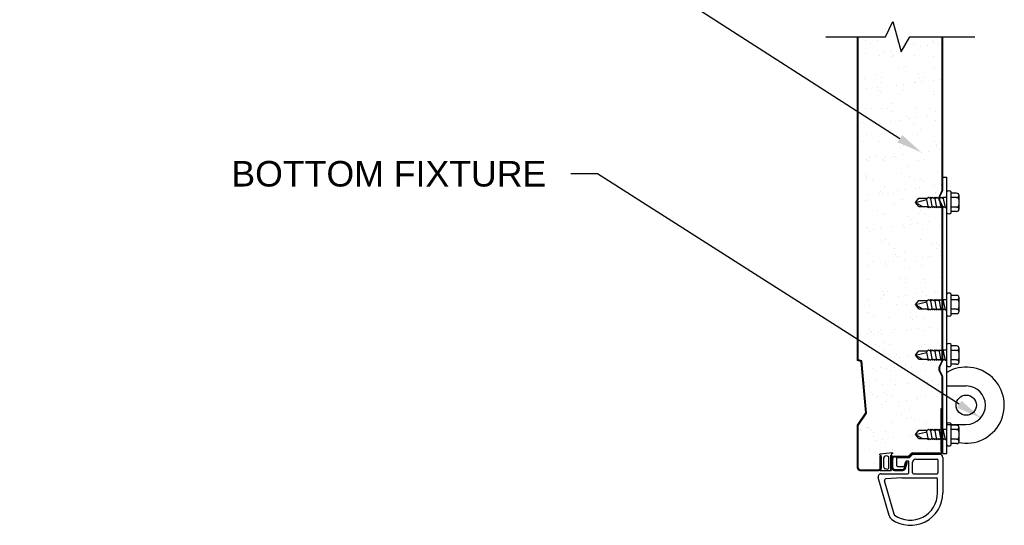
# Model space of a CAD drawing. Header units: inches. Extents: x 168.8 to 189.1, y 234.4 to 247.7.
# Tile 1 of 6: x 171.6 to 175.3, y 239.6 to 241.4. Entities that reach past the tile are written whole.
import ezdxf
from ezdxf import colors
from ezdxf.entities.mleader import LeaderData, LeaderLine
from ezdxf.math import Vec2, Vec3

# ---------------------------------------------------------------- set-up
doc = ezdxf.new("R2010")
doc.units = ezdxf.units.IN
doc.header["$LTSCALE"] = 0.25
doc.header["$MEASUREMENT"] = 0
doc.layers.add('594', color=7, linetype='Continuous')
doc.layers.add('ANNOTATIONS', color=1, linetype='Continuous')
doc.styles.add('ARIAL', font='arial.ttf', dxfattribs={"height": 0.09375})

msp = doc.modelspace()

# ---------------------------------------------------------------- linework, layer by layer
at = {"layer": '594'}
for p, q in [((174.81678, 241.38366), (174.84394, 241.44006)), ((174.84394, 241.44006), (174.8745, 241.32802)), ((174.59734, 241.38366), (174.81678, 241.38366)), ((174.71466, 240.19438), (174.71466, 241.38366)), ((174.71716, 240.19621), (174.71716, 241.38366)), ((174.8745, 241.32802), (174.9063, 241.38366)), ((174.9063, 241.38366), (175.14448, 241.38366)), ((175.02513, 240.82199), (175.02513, 241.38366)), ((175.02716, 240.82199), (175.02716, 241.38366)), ((174.74198, 241.37173), (174.74198, 241.37173)), ((174.76306, 241.3583), (174.76306, 241.3583)), ((174.7889, 241.36902), (174.7889, 241.36902)), ((174.86109, 241.36321), (174.86109, 241.36321)), ((174.89768, 241.37201), (174.89768, 241.37201)), ((174.91877, 241.35858), (174.91877, 241.35858)), ((174.94582, 241.34719), (174.94582, 241.34719)), ((174.97184, 241.35062), (174.97184, 241.35062)), ((174.98898, 241.3673), (174.98898, 241.3673)), ((174.99197, 241.36488), (174.99197, 241.36488)), ((174.99819, 241.35885), (174.99819, 241.35885)), ((175.01249, 241.35597), (175.01249, 241.35597)), ((174.74332, 241.32054), (174.74332, 241.32054)), ((174.79663, 241.31375), (174.79663, 241.31375)), ((174.81123, 241.32948), (174.81123, 241.32948)), ((174.83726, 241.3329), (174.83726, 241.3329)), ((174.83867, 241.32342), (174.83867, 241.32342)), ((174.83897, 241.30994), (174.83897, 241.30994)), ((174.84789, 241.31497), (174.84789, 241.31497)), ((174.8779, 241.33825), (174.8779, 241.33825)), ((174.92454, 241.31313), (174.92454, 241.31313)), ((174.99467, 241.31022), (174.99467, 241.31022)), ((174.89139, 241.27511), (174.89139, 241.27511)), ((174.99512, 241.26854), (174.99512, 241.26854)), ((174.78236, 241.24652), (174.78236, 241.24652)), ((174.80344, 241.23309), (174.80344, 241.23309)), ((174.86424, 241.26687), (174.86424, 241.26687)), ((174.93806, 241.24681), (174.93806, 241.24681)), ((174.95915, 241.23337), (174.95915, 241.23337)), ((174.74108, 241.23123), (174.74108, 241.23123)), ((174.78942, 241.19715), (174.78942, 241.19715)), ((174.79978, 241.21741), (174.79978, 241.21741)), ((174.85733, 241.20609), (174.85733, 241.20609)), ((174.88336, 241.20951), (174.88336, 241.20951)), ((174.924, 241.21487), (174.924, 241.21487)), ((174.92769, 241.21679), (174.92769, 241.21679)), ((174.94115, 241.22951), (174.94115, 241.22951)), ((174.95037, 241.22106), (174.95037, 241.22106)), ((174.99192, 241.22381), (174.99192, 241.22381)), ((175.01794, 241.22723), (175.01794, 241.22723)), ((174.74877, 241.1918), (174.74877, 241.1918)), ((174.79085, 241.18563), (174.79085, 241.18563)), ((174.80006, 241.17718), (174.80006, 241.17718)), ((174.86739, 241.17053), (174.86739, 241.17053)), ((174.87935, 241.18473), (174.87935, 241.18473)), ((174.99387, 241.1812), (174.99387, 241.1812)), ((174.99827, 241.1722), (174.99827, 241.1722)), ((174.84356, 241.13732), (174.84356, 241.13732)), ((174.74439, 241.12106), (174.74439, 241.12106)), ((174.7642, 241.12132), (174.7642, 241.12132)), ((174.80293, 241.12106), (174.80293, 241.12106)), ((174.82274, 241.12132), (174.82274, 241.12132)), ((174.84382, 241.10789), (174.84382, 241.10789)), ((174.89333, 241.09172), (174.89333, 241.09172)), ((174.93084, 241.12045), (174.93084, 241.12045)), ((174.9701, 241.09148), (174.9701, 241.09148)), ((174.97845, 241.1216), (174.97845, 241.1216)), ((174.99953, 241.10817), (174.99953, 241.10817)), ((174.73633, 241.06841), (174.73633, 241.06841)), ((174.77697, 241.07376), (174.77697, 241.07376)), ((174.79487, 241.06841), (174.79487, 241.06841)), ((174.83552, 241.07376), (174.83552, 241.07376)), ((174.87054, 241.07419), (174.87054, 241.07419)), ((174.90254, 241.08327), (174.90254, 241.08327)), ((174.90343, 241.0827), (174.90343, 241.0827)), ((174.91973, 241.05953), (174.91973, 241.05953)), ((174.92946, 241.08613), (174.92946, 241.08613)), ((175.00142, 241.07585), (175.00142, 241.07585)), ((174.74754, 241.02472), (174.74754, 241.02472)), ((174.80608, 241.02472), (174.80608, 241.02472)), ((174.93399, 241.02411), (174.93399, 241.02411)), ((174.94604, 241.04341), (174.94604, 241.04341)), ((174.7372, 240.99953), (174.7372, 240.99953)), ((174.79574, 240.99953), (174.79574, 240.99953)), ((174.86312, 240.99611), (174.86312, 240.99611)), ((174.8842, 240.98268), (174.8842, 240.98268)), ((174.99581, 240.99781), (174.99581, 240.99781)), ((175.00457, 240.97951), (175.00457, 240.97951)), ((175.00503, 240.98937), (175.00503, 240.98937)), ((175.01883, 240.9964), (175.01883, 240.9964)), ((174.78242, 240.94502), (174.78242, 240.94502)), ((174.84097, 240.94502), (174.84097, 240.94502)), ((174.8455, 240.95393), (174.8455, 240.95393)), ((174.85472, 240.94548), (174.85472, 240.94548)), ((174.87369, 240.97784), (174.87369, 240.97784)), ((174.88162, 240.95037), (174.88162, 240.95037)), ((174.94953, 240.95931), (174.94953, 240.95931)), ((174.97556, 240.96274), (174.97556, 240.96274)), ((175.0162, 240.96809), (175.0162, 240.96809)), ((174.74586, 240.93404), (174.74586, 240.93404)), ((174.75069, 240.92838), (174.75069, 240.92838)), ((174.7564, 240.94159), (174.7564, 240.94159)), ((174.8044, 240.93404), (174.8044, 240.93404)), ((174.80923, 240.92838), (174.80923, 240.92838)), ((174.81494, 240.94159), (174.81494, 240.94159)), ((174.93714, 240.92777), (174.93714, 240.92777)), ((174.96011, 240.93432), (174.96011, 240.93432)), ((174.7418, 240.87664), (174.7418, 240.87664)), ((174.74779, 240.87063), (174.74779, 240.87063)), ((174.87684, 240.8815), (174.87684, 240.8815)), ((174.89822, 240.90562), (174.89822, 240.90562)), ((174.9035, 240.87091), (174.9035, 240.87091)), ((175.00772, 240.88317), (175.00772, 240.88317)), ((174.74791, 240.86174), (174.74791, 240.86174)), ((174.76888, 240.85719), (174.76888, 240.85719)), ((174.92459, 240.85748), (174.92459, 240.85748)), ((174.94798, 240.86002), (174.94798, 240.86002)), ((174.9572, 240.85158), (174.9572, 240.85158)), ((174.99563, 240.83592), (174.99563, 240.83592)), ((175.02165, 240.83935), (175.02165, 240.83935)), ((175.02716, 240.86804), (175.04278, 240.86804)), ((175.04278, 239.85241), (175.04278, 240.86804)), ((174.75248, 240.80391), (174.75248, 240.80391)), ((174.79313, 240.80926), (174.79313, 240.80926)), ((174.79768, 240.81614), (174.79768, 240.81614)), ((174.80689, 240.80769), (174.80689, 240.80769)), ((174.81238, 240.83204), (174.81238, 240.83204)), ((174.84478, 240.80884), (174.84478, 240.80884)), ((174.86104, 240.8182), (174.86104, 240.8182)), ((174.88707, 240.82163), (174.88707, 240.82163)), ((174.92772, 240.82698), (174.92772, 240.82698)), ((174.94028, 240.83143), (174.94028, 240.83143)), ((175.00049, 240.80912), (175.00049, 240.80912)), ((175.0007, 240.81172), (175.0007, 240.81172)), ((175.0246, 240.81951), (175.01403, 240.79576)), ((175.02646, 240.81868), (175.01588, 240.79493)), ((175.05833, 240.73651), (175.05833, 240.81378)), ((175.07825, 240.80874), (175.05833, 240.80874)), ((175.08763, 240.75093), (175.08763, 240.79936)), ((174.74495, 240.7803), (174.74495, 240.7803)), ((174.85039, 240.76783), (174.85039, 240.76783)), ((174.87999, 240.78516), (174.87999, 240.78516)), ((174.92747, 240.77514), (174.93997, 240.79038)), ((174.92747, 240.77514), (174.96852, 240.78525)), ((174.92747, 240.77514), (174.95341, 240.75991)), ((174.93997, 240.75991), (174.92747, 240.77514)), ((174.93997, 240.79038), (174.97137, 240.79038)), ((174.97451, 240.75616), (174.96747, 240.79038)), ((174.97137, 240.79038), (174.97451, 240.79413)), ((174.97451, 240.79413), (174.97919, 240.79038)), ((174.97919, 240.79038), (174.98232, 240.79413)), ((174.98232, 240.79413), (174.987, 240.79038)), ((174.99013, 240.75616), (174.98232, 240.79413)), ((174.987, 240.79038), (174.99013, 240.79413)), ((174.99013, 240.79413), (174.99481, 240.79038)), ((174.99481, 240.79038), (174.99795, 240.79413)), ((174.99795, 240.79413), (175.00262, 240.79038)), ((175.00576, 240.75616), (174.99795, 240.79413)), ((175.00262, 240.79038), (175.00576, 240.79413)), ((175.00576, 240.79413), (175.01044, 240.79038)), ((175.01044, 240.79038), (175.01357, 240.79413)), ((175.01357, 240.79413), (175.01825, 240.79038)), ((175.02138, 240.75616), (175.01357, 240.79413)), ((175.0246, 240.76031), (175.01403, 240.78406)), ((175.02646, 240.76114), (175.01588, 240.78489)), ((175.01825, 240.79038), (175.02138, 240.79413)), ((175.02138, 240.79413), (175.02606, 240.79038)), ((175.02606, 240.79038), (175.0292, 240.79413)), ((175.0292, 240.79413), (175.04278, 240.79413)), ((175.03701, 240.75616), (175.0292, 240.79413)), ((175.07825, 240.79272), (175.05833, 240.79272)), ((174.78818, 240.74542), (174.78818, 240.74542)), ((174.80926, 240.73199), (174.80926, 240.73199)), ((174.81553, 240.7357), (174.81553, 240.7357)), ((174.93997, 240.75991), (174.96983, 240.75991)), ((174.94343, 240.73509), (174.94343, 240.73509)), ((174.94388, 240.7457), (174.94388, 240.7457)), ((174.96497, 240.73227), (174.96497, 240.73227)), ((174.96983, 240.75991), (174.97451, 240.75616)), ((174.97451, 240.75616), (174.97764, 240.75991)), ((174.97764, 240.75991), (174.98232, 240.75616)), ((174.98232, 240.75616), (174.98545, 240.75991)), ((174.98545, 240.75991), (174.99013, 240.75616)), ((174.99013, 240.75616), (174.99327, 240.75991)), ((174.99327, 240.75991), (174.99795, 240.75616)), ((174.99795, 240.75616), (175.00108, 240.75991)), ((175.00108, 240.75991), (175.00576, 240.75616)), ((175.00576, 240.75616), (175.00889, 240.75991)), ((175.00889, 240.75991), (175.01357, 240.75616)), ((175.01357, 240.75616), (175.0167, 240.75991)), ((175.0167, 240.75991), (175.02138, 240.75616)), ((175.02138, 240.75616), (175.02452, 240.75991)), ((175.02452, 240.75991), (175.0292, 240.75616)), ((175.02513, 240.19699), (175.02513, 240.75783)), ((175.02716, 240.19699), (175.02716, 240.75783)), ((175.0292, 240.75616), (175.03233, 240.75991)), ((175.03233, 240.75991), (175.03701, 240.75616)), ((175.03701, 240.75616), (175.04278, 240.75616)), ((175.07825, 240.75757), (175.05833, 240.75757)), ((175.07825, 240.74155), (175.05833, 240.74155)), ((174.90016, 240.72223), (174.90016, 240.72223)), ((174.90714, 240.69482), (174.90714, 240.69482)), ((174.90938, 240.71378), (174.90938, 240.71378)), ((174.93317, 240.69824), (174.93317, 240.69824)), ((174.97382, 240.70359), (174.97382, 240.70359)), ((175.01402, 240.69049), (175.01402, 240.69049)), ((174.74809, 240.68396), (174.74809, 240.68396)), ((174.74985, 240.67835), (174.74985, 240.67835)), ((174.75907, 240.6699), (174.75907, 240.6699)), ((174.77255, 240.6771), (174.77255, 240.6771)), ((174.79858, 240.68052), (174.79858, 240.68052)), ((174.83923, 240.68587), (174.83923, 240.68587)), ((174.88314, 240.68882), (174.88314, 240.68882)), ((174.88517, 240.68363), (174.88517, 240.68363)), ((174.95288, 240.67392), (174.95288, 240.67392)), ((174.80257, 240.63004), (174.80257, 240.63004)), ((174.81868, 240.63936), (174.81868, 240.63936)), ((174.82856, 240.62022), (174.82856, 240.62022)), ((174.94658, 240.63875), (174.94658, 240.63875)), ((174.98426, 240.6205), (174.98426, 240.6205)), ((175.00264, 240.62832), (175.00264, 240.62832)), ((175.01186, 240.61988), (175.01186, 240.61988)), ((174.75124, 240.58761), (174.75124, 240.58761)), ((174.84964, 240.60678), (174.84964, 240.60678)), ((174.85234, 240.58444), (174.85234, 240.58444)), ((174.88629, 240.59248), (174.88629, 240.59248)), ((175.00535, 240.60707), (175.00535, 240.60707)), ((175.01717, 240.59415), (175.01717, 240.59415)), ((174.76984, 240.55814), (174.76984, 240.55814)), ((174.81865, 240.55371), (174.81865, 240.55371)), ((174.84468, 240.55713), (174.84468, 240.55713)), ((174.86155, 240.57599), (174.86155, 240.57599)), ((174.88533, 240.56249), (174.88533, 240.56249)), ((174.92555, 240.55843), (174.92555, 240.55843)), ((174.95324, 240.57143), (174.95324, 240.57143)), ((174.97927, 240.57485), (174.97927, 240.57485)), ((175.01992, 240.5802), (175.01992, 240.5802)), ((174.75074, 240.54477), (174.75074, 240.54477)), ((174.82183, 240.54302), (174.82183, 240.54302)), ((174.90505, 240.53613), (174.90505, 240.53613)), ((174.94973, 240.5424), (174.94973, 240.5424)), ((174.75439, 240.49127), (174.75439, 240.49127)), ((174.75474, 240.49225), (174.75474, 240.49225)), ((174.86894, 240.49501), (174.86894, 240.49501)), ((174.88944, 240.49614), (174.88944, 240.49614)), ((174.89002, 240.48158), (174.89002, 240.48158)), ((174.95482, 240.49053), (174.95482, 240.49053)), ((174.96403, 240.48209), (174.96403, 240.48209)), ((175.02032, 240.49781), (175.02032, 240.49781)), ((174.80451, 240.44665), (174.80451, 240.44665)), ((174.81373, 240.4382), (174.81373, 240.4382)), ((174.82498, 240.44668), (174.82498, 240.44668)), ((174.93143, 240.4391), (174.93143, 240.4391)), ((174.95288, 240.44606), (174.95288, 240.44606)), ((174.99934, 240.44804), (174.99934, 240.44804)), ((175.00753, 240.44223), (175.00753, 240.44223)), ((175.05833, 240.36105), (175.05833, 240.43831)), ((174.75619, 240.41603), (174.75619, 240.41603)), ((174.79684, 240.42138), (174.79684, 240.42138)), ((174.81022, 240.43294), (174.81022, 240.43294)), ((174.86475, 240.43032), (174.86475, 240.43032)), ((174.89078, 240.43375), (174.89078, 240.43375)), ((174.92747, 240.39968), (174.93997, 240.41491)), ((174.92747, 240.39968), (174.96852, 240.40978)), ((174.93997, 240.41491), (174.97137, 240.41491)), ((174.96593, 240.43322), (174.96593, 240.43322)), ((174.97451, 240.38069), (174.96747, 240.41491)), ((174.97137, 240.41491), (174.97451, 240.41866)), ((174.97451, 240.41866), (174.97919, 240.41491)), ((174.97919, 240.41491), (174.98232, 240.41866)), ((174.98232, 240.41866), (174.987, 240.41491)), ((174.99013, 240.38069), (174.98232, 240.41866)), ((174.987, 240.41491), (174.99013, 240.41866)), ((174.99013, 240.41866), (174.99481, 240.41491)), ((174.99481, 240.41491), (174.99795, 240.41866)), ((174.99795, 240.41866), (175.00262, 240.41491)), ((175.00576, 240.38069), (174.99795, 240.41866)), ((175.00262, 240.41491), (175.00576, 240.41866)), ((175.00576, 240.41866), (175.01044, 240.41491)), ((175.01044, 240.41491), (175.01357, 240.41866)), ((175.01357, 240.41866), (175.01825, 240.41491)), ((175.02138, 240.38069), (175.01357, 240.41866)), ((175.01825, 240.41491), (175.02138, 240.41866)), ((175.02138, 240.41866), (175.02606, 240.41491)), ((175.02606, 240.41491), (175.0292, 240.41866)), ((175.0292, 240.41866), (175.04278, 240.41866)), ((175.03701, 240.38069), (175.0292, 240.41866)), ((175.07825, 240.43327), (175.05833, 240.43327)), ((175.07825, 240.41725), (175.05833, 240.41725)), ((175.08763, 240.37546), (175.08763, 240.42389)), ((174.75361, 240.36952), (174.75361, 240.36952)), ((174.75754, 240.39493), (174.75754, 240.39493)), ((174.85723, 240.39834), (174.85723, 240.39834)), ((174.89259, 240.3998), (174.89259, 240.3998)), ((174.90932, 240.36981), (174.90932, 240.36981)), ((174.93997, 240.38444), (174.92747, 240.39968)), ((174.92747, 240.39968), (174.95341, 240.38444)), ((174.93997, 240.38444), (174.96983, 240.38444)), ((174.96983, 240.38444), (174.97451, 240.38069)), ((174.97451, 240.38069), (174.97764, 240.38444)), ((174.97764, 240.38444), (174.98232, 240.38069)), ((174.98232, 240.38069), (174.98545, 240.38444)), ((174.98545, 240.38444), (174.99013, 240.38069)), ((174.99013, 240.38069), (174.99327, 240.38444)), ((174.99327, 240.38444), (174.99795, 240.38069)), ((174.99795, 240.38069), (175.00108, 240.38444)), ((175.00108, 240.38444), (175.00576, 240.38069)), ((175.00576, 240.38069), (175.00889, 240.38444)), ((175.00889, 240.38444), (175.01357, 240.38069)), ((175.01357, 240.38069), (175.0167, 240.38444)), ((175.0167, 240.38444), (175.02138, 240.38069)), ((175.02138, 240.38069), (175.02452, 240.38444)), ((175.02452, 240.38444), (175.0292, 240.38069)), ((175.0292, 240.38069), (175.03233, 240.38444)), ((175.03233, 240.38444), (175.03701, 240.38069)), ((175.03701, 240.38069), (175.04278, 240.38069)), ((175.07825, 240.3821), (175.05833, 240.3821)), ((175.07825, 240.36608), (175.05833, 240.36608)), ((174.7747, 240.35609), (174.7747, 240.35609)), ((174.82813, 240.35034), (174.82813, 240.35034)), ((174.90699, 240.35274), (174.90699, 240.35274)), ((174.91621, 240.3443), (174.91621, 240.3443)), ((174.9304, 240.35637), (174.9304, 240.35637)), ((174.95603, 240.34972), (174.95603, 240.34972)), ((174.75141, 240.29264), (174.75141, 240.29264)), ((174.75669, 240.30886), (174.75669, 240.30886)), ((174.76069, 240.29859), (174.76069, 240.29859)), ((174.7659, 240.30041), (174.7659, 240.30041)), ((174.79205, 240.29799), (174.79205, 240.29799)), ((174.79972, 240.30773), (174.79972, 240.30773)), ((174.80229, 240.29264), (174.80229, 240.29264)), ((174.84294, 240.29799), (174.84294, 240.29799)), ((174.8506, 240.30773), (174.8506, 240.30773)), ((174.89574, 240.30346), (174.89574, 240.30346)), ((174.91085, 240.30693), (174.91085, 240.30693)), ((174.93688, 240.31036), (174.93688, 240.31036)), ((174.95971, 240.30444), (174.95971, 240.30444)), ((174.97753, 240.31571), (174.97753, 240.31571)), ((175.00631, 240.30802), (175.00631, 240.30802)), ((174.72538, 240.28921), (174.72538, 240.28921)), ((174.75852, 240.26055), (174.75852, 240.26055)), ((174.77626, 240.28921), (174.77626, 240.28921)), ((174.8094, 240.26055), (174.8094, 240.26055)), ((175.00947, 240.25883), (175.00947, 240.25883)), ((174.74311, 240.24432), (174.74311, 240.24432)), ((174.7642, 240.23088), (174.7642, 240.23088)), ((174.7804, 240.25399), (174.7804, 240.25399)), ((174.79399, 240.24432), (174.79399, 240.24432)), ((174.81508, 240.23088), (174.81508, 240.23088)), ((174.83128, 240.25399), (174.83128, 240.25399)), ((174.92747, 240.21374), (174.93997, 240.22897)), ((174.92747, 240.21374), (174.96852, 240.22384)), ((174.93997, 240.22897), (174.97137, 240.22897)), ((174.9497, 240.2446), (174.9497, 240.2446)), ((174.95918, 240.25338), (174.95918, 240.25338)), ((174.97451, 240.19475), (174.96747, 240.22897)), ((174.97137, 240.22897), (174.97451, 240.23272)), ((174.97451, 240.23272), (174.97919, 240.22897)), ((174.97919, 240.22897), (174.98232, 240.23272)), ((174.99013, 240.19475), (174.98232, 240.23272)), ((174.98232, 240.23272), (174.987, 240.22897)), ((174.987, 240.22897), (174.99013, 240.23272)), ((174.99013, 240.23272), (174.99481, 240.22897)), ((174.99481, 240.22897), (174.99795, 240.23272)), ((175.00576, 240.19475), (174.99795, 240.23272)), ((174.99795, 240.23272), (175.00262, 240.22897)), ((175.00262, 240.22897), (175.00576, 240.23272)), ((175.00576, 240.23272), (175.01044, 240.22897)), ((175.01044, 240.22897), (175.01357, 240.23272)), ((175.02138, 240.19475), (175.01357, 240.23272)), ((175.01357, 240.23272), (175.01825, 240.22897)), ((175.01825, 240.22897), (175.02138, 240.23272)), ((175.01869, 240.25039), (175.01869, 240.25039)), ((175.02138, 240.23272), (175.02606, 240.22897)), ((175.02606, 240.22897), (175.0292, 240.23272)), ((175.03701, 240.19475), (175.0292, 240.23272)), ((175.0292, 240.23272), (175.04278, 240.23272)), ((175.05833, 240.17511), (175.05833, 240.25237)), ((175.07825, 240.24733), (175.05833, 240.24733)), ((175.07825, 240.23132), (175.05833, 240.23132)), ((175.08763, 240.18952), (175.08763, 240.23796)), ((174.72746, 240.1903), (174.71466, 240.19438)), ((174.7298, 240.19218), (174.71716, 240.19621)), ((174.74495, 240.00121), (174.72746, 240.1903)), ((174.74752, 240.00056), (174.7298, 240.19218)), ((174.85917, 240.21495), (174.85917, 240.21495)), ((174.86838, 240.20651), (174.86838, 240.20651)), ((174.89889, 240.20711), (174.89889, 240.20711)), ((174.92747, 240.21374), (174.95341, 240.1985)), ((174.93997, 240.1985), (174.92747, 240.21374)), ((174.93997, 240.1985), (174.96983, 240.1985)), ((174.95695, 240.18354), (174.95695, 240.18354)), ((174.96983, 240.1985), (174.97451, 240.19475)), ((174.97451, 240.19475), (174.97764, 240.1985)), ((174.97764, 240.1985), (174.98232, 240.19475)), ((174.98232, 240.19475), (174.98545, 240.1985)), ((174.98298, 240.18697), (174.98298, 240.18697)), ((174.98545, 240.1985), (174.99013, 240.19475)), ((174.99013, 240.19475), (174.99327, 240.1985)), ((174.99327, 240.1985), (174.99795, 240.19475)), ((174.99795, 240.19475), (175.00108, 240.1985)), ((175.00108, 240.1985), (175.00576, 240.19475)), ((175.00576, 240.19475), (175.00889, 240.1985)), ((175.00889, 240.1985), (175.01357, 240.19475)), ((175.01357, 240.19475), (175.0167, 240.1985)), ((175.0246, 240.19451), (175.01403, 240.17076)), ((175.02646, 240.19368), (175.01588, 240.16993)), ((175.0167, 240.1985), (175.02138, 240.19475)), ((175.02138, 240.19475), (175.02452, 240.1985)), ((175.02363, 240.19232), (175.02363, 240.19232)), ((175.02452, 240.1985), (175.0292, 240.19475)), ((175.0292, 240.19475), (175.03233, 240.1985)), ((175.03233, 240.1985), (175.03701, 240.19475)), ((175.03701, 240.19475), (175.04278, 240.19475)), ((175.07825, 240.19616), (175.05833, 240.19616)), ((174.77148, 240.16582), (174.77148, 240.16582)), ((174.78355, 240.15765), (174.78355, 240.15765)), ((174.79751, 240.16925), (174.79751, 240.16925)), ((174.82236, 240.16582), (174.82236, 240.16582)), ((174.83443, 240.15765), (174.83443, 240.15765)), ((174.84839, 240.16925), (174.84839, 240.16925)), ((174.88904, 240.1746), (174.88904, 240.1746)), ((174.89098, 240.18253), (174.89098, 240.18253)), ((174.91188, 240.16665), (174.91188, 240.16665)), ((174.96233, 240.15704), (174.96233, 240.15704)), ((175.0246, 240.13531), (175.01403, 240.15906)), ((175.02646, 240.13614), (175.01588, 240.15989)), ((175.07825, 240.18014), (175.05833, 240.18014)), ((174.73994, 240.11267), (174.73994, 240.11267)), ((174.78349, 240.11911), (174.78349, 240.11911)), ((174.83438, 240.11911), (174.83438, 240.11911)), ((174.96165, 240.12104), (174.96165, 240.12104)), ((174.97086, 240.1126), (174.97086, 240.1126)), ((174.99008, 240.1194), (174.99008, 240.1194)), ((175.02513, 239.86054), (175.02513, 240.13283)), ((175.02716, 239.85241), (175.02716, 240.13283)), ((174.75669, 240.09785), (174.75669, 240.09785)), ((174.76046, 240.07716), (174.76046, 240.07716)), ((174.80458, 240.10568), (174.80458, 240.10568)), ((174.81134, 240.07716), (174.81134, 240.07716)), ((174.85546, 240.10568), (174.85546, 240.10568)), ((174.90204, 240.11077), (174.90204, 240.11077)), ((175.01117, 240.10596), (175.01117, 240.10596)), ((175.04278, 240.10046), (175.11349, 240.10046)), ((174.75029, 240.06918), (174.75029, 240.06918)), ((174.75085, 240.04464), (174.75085, 240.04464)), ((174.76968, 240.06871), (174.76968, 240.06871)), ((174.78669, 240.06131), (174.78669, 240.06131)), ((174.81758, 240.04244), (174.81758, 240.04244)), ((174.82056, 240.06871), (174.82056, 240.06871)), ((174.83758, 240.06131), (174.83758, 240.06131)), ((174.86846, 240.04244), (174.86846, 240.04244)), ((174.89449, 240.04586), (174.89449, 240.04586)), ((174.93137, 240.05732), (174.93137, 240.05732)), ((174.93514, 240.05121), (174.93514, 240.05121)), ((174.96548, 240.0607), (174.96548, 240.0607)), ((175.00305, 240.06015), (175.00305, 240.06015)), ((175.01436, 240.07274), (175.01436, 240.07274)), ((174.80055, 240.03349), (174.80055, 240.03349)), ((174.86406, 240.02885), (174.86406, 240.02885)), ((174.90519, 240.01443), (174.90519, 240.01443)), ((175.01966, 240.01679), (175.01966, 239.86054)), ((175.02513, 240.01679), (175.01966, 240.01679)), ((174.71466, 239.95623), (174.74495, 240.00121)), ((174.71716, 239.95547), (174.74752, 240.00056)), ((174.74013, 239.98019), (174.74013, 239.98019)), ((174.87476, 239.99391), (174.87476, 239.99391)), ((174.89584, 239.98047), (174.89584, 239.98047)), ((174.91382, 239.98325), (174.91382, 239.98325)), ((174.92304, 239.97481), (174.92304, 239.97481)), ((174.71466, 239.7985), (174.71466, 239.95623)), ((174.71716, 239.7985), (174.71716, 239.95547)), ((174.72452, 239.93982), (174.72452, 239.93982)), ((174.72847, 239.93685), (174.72847, 239.93685)), ((174.7477, 239.9483), (174.7477, 239.9483)), ((174.75266, 239.94639), (174.75266, 239.94639)), ((174.75569, 239.94886), (174.75569, 239.94886)), ((174.76352, 239.93937), (174.76352, 239.93937)), ((174.77273, 239.93092), (174.77273, 239.93092)), ((174.81604, 239.93183), (174.81604, 239.93183)), ((174.84073, 239.96497), (174.84073, 239.96497)), ((174.92747, 239.92233), (174.93997, 239.93757)), ((174.92747, 239.92233), (174.96852, 239.93243)), ((174.93997, 239.93757), (174.97137, 239.93757)), ((174.97451, 239.90335), (174.96747, 239.93757)), ((174.96863, 239.96436), (174.96863, 239.96436)), ((174.97137, 239.93757), (174.97451, 239.94132)), ((174.97451, 239.94132), (174.97919, 239.93757)), ((174.97919, 239.93757), (174.98232, 239.94132)), ((174.99013, 239.90335), (174.98232, 239.94132)), ((174.98232, 239.94132), (174.987, 239.93757)), ((174.987, 239.93757), (174.99013, 239.94132)), ((174.99013, 239.94132), (174.99481, 239.93757)), ((174.99481, 239.93757), (174.99795, 239.94132)), ((174.99795, 239.94132), (175.00262, 239.93757)), ((175.00576, 239.90335), (174.99795, 239.94132)), ((175.00262, 239.93757), (175.00576, 239.94132)), ((175.00576, 239.94132), (175.01044, 239.93757)), ((175.01044, 239.93757), (175.01357, 239.94132)), ((175.02138, 239.90335), (175.01357, 239.94132)), ((175.01357, 239.94132), (175.01825, 239.93757)), ((175.01825, 239.93757), (175.02138, 239.94132)), ((175.02138, 239.94132), (175.02606, 239.93757)), ((175.02606, 239.93757), (175.0292, 239.94132)), ((175.03701, 239.90335), (175.0292, 239.94132)), ((175.0292, 239.94132), (175.04278, 239.94132)), ((175.04278, 239.95905), (175.11349, 239.95905)), ((175.05833, 239.8837), (175.05833, 239.96096)), ((175.07825, 239.95593), (175.05833, 239.95593)), ((175.07825, 239.93991), (175.05833, 239.93991)), ((175.08763, 239.89811), (175.08763, 239.94655)), ((174.77329, 239.91323), (174.77329, 239.91323)), ((174.77997, 239.90133), (174.77997, 239.90133)), ((174.806, 239.90475), (174.806, 239.90475)), ((174.84665, 239.91011), (174.84665, 239.91011)), ((174.90834, 239.91809), (174.90834, 239.91809)), ((174.91456, 239.91905), (174.91456, 239.91905)), ((174.93997, 239.9071), (174.92747, 239.92233)), ((174.92747, 239.92233), (174.95341, 239.9071)), ((174.93997, 239.9071), (174.96983, 239.9071)), ((174.96983, 239.9071), (174.97451, 239.90335)), ((174.97451, 239.90335), (174.97764, 239.9071)), ((174.97764, 239.9071), (174.98232, 239.90335)), ((174.98232, 239.90335), (174.98545, 239.9071)), ((174.98545, 239.9071), (174.99013, 239.90335)), ((174.99013, 239.90335), (174.99327, 239.9071)), ((174.99327, 239.9071), (174.99795, 239.90335)), ((174.99795, 239.90335), (175.00108, 239.9071)), ((175.00108, 239.9071), (175.00576, 239.90335)), ((175.00576, 239.90335), (175.00889, 239.9071)), ((175.00889, 239.9071), (175.01357, 239.90335)), ((175.01357, 239.90335), (175.0167, 239.9071)), ((175.0167, 239.9071), (175.02138, 239.90335)), ((175.02138, 239.90335), (175.02452, 239.9071)), ((175.02452, 239.9071), (175.0292, 239.90335)), ((175.0292, 239.90335), (175.03233, 239.9071)), ((175.03233, 239.9071), (175.03701, 239.90335)), ((175.03701, 239.90335), (175.04278, 239.90335)), ((175.07825, 239.90475), (175.05833, 239.90475)), ((174.75943, 239.86842), (174.75943, 239.86842)), ((174.81623, 239.89106), (174.81623, 239.89106)), ((174.84388, 239.86863), (174.84388, 239.86863)), ((174.91514, 239.8687), (174.91514, 239.8687)), ((174.97178, 239.86802), (174.97178, 239.86802)), ((175.01631, 239.88935), (175.01631, 239.88935)), ((175.01966, 239.86054), (175.02513, 239.86054)), ((175.07825, 239.88874), (175.05833, 239.88874)), ((174.78052, 239.85499), (174.78052, 239.85499)), ((174.84325, 239.85491), (174.79638, 239.84998)), ((174.79638, 239.84669), (174.79638, 239.84998)), ((174.79763, 239.7985), (174.79763, 239.8421)), ((174.79763, 239.8421), (174.80013, 239.8421)), ((174.80013, 239.7985), (174.80013, 239.8421)), ((174.80263, 239.79839), (174.80263, 239.8397)), ((174.81044, 239.80169), (174.81044, 239.8364)), ((174.82229, 239.84328), (174.81604, 239.84262)), ((174.82919, 239.80104), (174.82919, 239.83706)), ((174.837, 239.7933), (174.837, 239.84479)), ((174.8395, 239.80007), (174.8395, 239.84522)), ((174.8395, 239.84522), (174.84153, 239.84522)), ((174.84153, 239.80007), (174.84153, 239.84522)), ((174.84325, 239.85491), (174.84325, 239.85178)), ((174.84356, 239.80007), (174.84356, 239.83413)), ((174.84966, 239.84225), (174.8987, 239.84225)), ((174.84966, 239.84022), (174.8987, 239.84022)), ((174.85821, 239.80733), (174.85821, 239.83467)), ((174.86055, 239.83702), (174.90555, 239.83702)), ((174.866, 239.84546), (174.866, 239.84546)), ((174.88711, 239.80672), (174.8915, 239.82309)), ((174.89376, 239.82483), (174.89993, 239.82483)), ((174.90227, 239.78084), (174.90227, 239.82248)), ((174.91103, 239.85206), (174.90301, 239.84404)), ((174.91246, 239.85063), (174.90444, 239.8426)), ((174.90555, 239.83702), (174.91774, 239.8492)), ((174.91677, 239.85444), (175.01903, 239.85444)), ((174.91677, 239.85241), (175.01903, 239.85241)), ((174.91774, 239.8492), (175.01577, 239.8492)), ((174.92799, 239.83156), (175.00666, 239.83156)), ((174.93622, 239.85527), (174.93622, 239.85527)), ((175.00951, 239.82871), (175.00951, 239.78089)), ((175.02716, 239.85241), (175.04278, 239.85241)), ((175.02716, 239.83782), (175.02716, 239.70707)), ((174.72325, 239.79241), (174.79153, 239.79241)), ((174.72325, 239.78991), (174.79153, 239.78991)), ((174.72491, 239.79313), (174.72491, 239.79313)), ((174.77644, 239.81688), (174.77644, 239.81688)), ((174.79638, 239.78991), (174.79638, 239.79141)), ((174.79638, 239.78991), (174.83787, 239.78991)), ((174.82229, 239.79482), (174.81604, 239.79548)), ((174.84966, 239.79397), (174.88088, 239.79397)), ((174.84966, 239.79194), (174.88088, 239.79194)), ((174.84966, 239.78991), (174.88088, 239.78991)), ((174.86055, 239.80498), (174.88485, 239.80498)), ((174.88676, 239.79847), (174.89239, 239.81919)), ((174.88872, 239.79794), (174.89435, 239.81866)), ((174.89068, 239.79741), (174.89631, 239.81813)), ((174.9166, 239.78089), (174.9166, 239.82017)), ((174.82999, 239.62405), (174.79038, 239.76355)), ((174.80134, 239.77804), (174.89947, 239.77804)), ((174.84837, 239.62878), (174.81344, 239.75182)), ((174.87705, 239.76324), (174.81851, 239.75906)), ((174.87705, 239.76324), (175.00249, 239.76324)), ((174.91945, 239.77804), (175.00666, 239.77804)), ((175.00818, 239.70707), (175.00818, 239.75755))]:
    msp.add_line(p, q, dxfattribs=at)
msp.add_circle((175.11349, 240.02975), 0.03719, dxfattribs=at)
for centre, radius, start, end in [((175.01903, 240.82199), 0.00609, 336.00105, 0), ((175.01903, 240.82199), 0.00813, 336.00105, 0), ((175.05056, 240.80749), 0.00999, 38.93592, 141.06408), ((175.07825, 240.79936), 0.00937, 0, 90), ((175.07825, 240.8021), 0.00937, 270, 351.61446), ((175.02716, 240.78991), 0.01438, 156.00105, 203.99895), ((175.02716, 240.78991), 0.01234, 156.00105, 203.99895), ((175.07825, 240.78335), 0.00937, 0, 90), ((175.07825, 240.76694), 0.00937, 270, 0), ((175.01903, 240.75783), 0.00609, 0, 23.99895), ((175.01903, 240.75783), 0.00813, 0, 23.99895), ((175.05056, 240.74279), 0.00999, 218.93592, 321.06408), ((175.07825, 240.74819), 0.00937, 8.38554, 90), ((175.07825, 240.75093), 0.00937, 270, 0), ((175.05056, 240.43203), 0.00999, 38.93592, 141.06408), ((175.07825, 240.42389), 0.00937, 0, 90), ((175.07825, 240.42663), 0.00937, 270, 351.61446), ((175.07825, 240.40788), 0.00937, 0, 90), ((175.07825, 240.39147), 0.00937, 270, 0), ((175.07825, 240.37272), 0.00937, 8.38554, 90), ((175.07825, 240.37546), 0.00937, 270, 0), ((175.05056, 240.36733), 0.00999, 218.93592, 321.06408), ((175.05056, 240.24609), 0.00999, 38.93592, 141.06408), ((175.07825, 240.23796), 0.00937, 0, 90), ((175.07825, 240.24069), 0.00937, 270, 351.61446), ((175.07825, 240.22194), 0.00937, 0, 90), ((175.01903, 240.19699), 0.00609, 336.00105, 0), ((175.01903, 240.19699), 0.00813, 336.00105, 0), ((175.07825, 240.20554), 0.00937, 270, 0), ((175.07825, 240.18679), 0.00937, 8.38554, 90), ((175.07825, 240.18952), 0.00937, 270, 0), ((175.02716, 240.16491), 0.01438, 156.00105, 203.99895), ((175.02716, 240.16491), 0.01234, 156.00105, 203.99895), ((175.05056, 240.18139), 0.00999, 218.93592, 321.06408), ((175.11349, 240.02975), 0.13984, 258.61427, 120.3703), ((175.01903, 240.13283), 0.00609, 0, 23.99895), ((175.01903, 240.13283), 0.00813, 0, 23.99895), ((175.11349, 240.02975), 0.0707, 270, 90), ((175.05056, 239.95468), 0.00999, 38.93592, 141.06408), ((175.07825, 239.94655), 0.00937, 0, 90), ((175.07825, 239.94929), 0.00937, 270, 351.61446), ((175.07825, 239.93054), 0.00937, 0, 90), ((175.07825, 239.91413), 0.00937, 270, 0), ((175.07825, 239.89538), 0.00937, 8.38554, 90), ((175.07825, 239.89811), 0.00937, 270, 0), ((175.01903, 239.86054), 0.00813, 270, 0), ((175.01903, 239.86054), 0.00609, 270, 0), ((175.05056, 239.88998), 0.00999, 218.93592, 321.06408), ((174.7956, 239.8397), 0.00703, 0, 83.62063), ((174.81669, 239.8364), 0.00625, 96, 180), ((174.82294, 239.83706), 0.00625, 0, 96), ((174.84403, 239.84479), 0.00703, 96.37937, 180), ((174.84966, 239.83413), 0.00813, 90, 180), ((174.84966, 239.83413), 0.00609, 90, 180), ((174.86055, 239.83467), 0.00234, 90, 180), ((174.89376, 239.82248), 0.00234, 90, 165), ((174.8987, 239.84835), 0.00609, 270, 315), ((174.8987, 239.84835), 0.00813, 270, 315), ((174.89993, 239.82248), 0.00234, 360, 90), ((174.91677, 239.84632), 0.00813, 90, 135), ((174.91677, 239.84632), 0.00609, 90, 135), ((174.92799, 239.82017), 0.01139, 90, 180), ((175.00666, 239.82871), 0.00285, 0, 90), ((175.01577, 239.83782), 0.01139, 0, 90), ((174.72325, 239.7985), 0.00859, 180, 270), ((174.72325, 239.7985), 0.00609, 180, 270), ((174.79153, 239.7985), 0.00609, 270, 0), ((174.79153, 239.7985), 0.00859, 270, 0), ((174.7956, 239.79839), 0.00703, 276.37937, 0), ((174.81669, 239.80169), 0.00625, 180, 264), ((174.82294, 239.80104), 0.00625, 264, 0), ((174.84403, 239.7933), 0.00703, 180, 208.84195), ((174.84966, 239.80007), 0.01016, 180, 270), ((174.84966, 239.80007), 0.00813, 180, 270), ((174.84966, 239.80007), 0.00609, 180, 270), ((174.86055, 239.80733), 0.00234, 180, 270), ((174.88088, 239.80007), 0.00609, 270, 344.81625), ((174.88088, 239.80007), 0.00813, 270, 344.81625), ((174.88088, 239.80007), 0.01016, 270, 344.81625), ((174.88485, 239.80733), 0.00234, 270, 345), ((174.89435, 239.81866), 0.00203, 344.81625, 164.81625), ((174.80134, 239.76666), 0.01139, 90, 195.85111), ((174.81892, 239.75338), 0.00569, 94.0871, 195.85111), ((174.89947, 239.78084), 0.0028, 270, 360), ((174.91945, 239.78089), 0.00285, 180, 270), ((175.00249, 239.75755), 0.00569, 360, 90), ((175.00666, 239.78089), 0.00285, 270, 0), ((174.90836, 239.70707), 0.11879, 234.89505, 0), ((174.90836, 239.70707), 0.09982, 234.60746, 0), ((174.855, 239.63115), 0.026, 195.85111, 234.89505), ((174.85385, 239.63034), 0.00569, 195.85111, 234.60746)]:
    msp.add_arc(centre, radius, start, end, dxfattribs=at)

# ---------------------------------------------------------------- leaders
at = {"layer": 'ANNOTATIONS'}
ml = msp.add_multileader_mtext('Standard', dxfattribs=at)
ml.set_content(' INSULATION\\PPOLYURETHANE', color=256, style='ARIAL')
ml.set_leader_properties()
ml.build(insert=Vec2(0, 0))
ml.multileader.update_dxf_attribs({"dogleg_length": 0.36, "arrow_head_size": 0.09375})
ctx = ml.context
ctx.base_point, ctx.char_height, ctx.arrow_head_size, ctx.landing_gap_size, ctx.plane_origin = Vec3(172.42857, 241.72206), 0.09375, 0.09375, 0.09, Vec3(171.84158, 241.19848)
ctx.text_align_type = 2
notes = []
notes.append((ctx, [(1, (1, 1, 0), (173.7592, 241.72206), (-1, 0), 0.09796, [(0, [(174.94901, 240.95861)], 0, [])])]))
ctx.mtext.insert, ctx.mtext.width, ctx.mtext.alignment, ctx.mtext.flow_direction = Vec3(173.57124, 241.76973), 1.7447527, 3, 5
ml = msp.add_multileader_mtext('Standard', dxfattribs=at)
ml.set_content('BOTTOM FIXTURE', color=256, style='ARIAL')
ml.set_leader_properties()
ml.build(insert=Vec2(0, 0))
ml.multileader.update_dxf_attribs({"dogleg_length": 0.36, "arrow_head_size": 0.09375})
ctx = ml.context
ctx.base_point, ctx.char_height, ctx.arrow_head_size, ctx.landing_gap_size, ctx.plane_origin = Vec3(172.34102, 240.87951), 0.09375, 0.09375, 0.09, Vec3(171.84158, 240.44628)
ctx.text_align_type = 2
notes.append((ctx, [(1, (1, 1, 0), (173.7592, 240.87951), (-1, 0), 0.09796, [(0, [(175.16718, 239.98293)], 0, [])])]))
ctx.mtext.insert, ctx.mtext.width, ctx.mtext.alignment, ctx.mtext.flow_direction = Vec3(173.57124, 240.92719), 1.93404, 3, 5
for ctx, leaders in notes:
    for number, flags, end, landing, length, lines in leaders:
        leader = LeaderData()
        leader.index, (leader.has_last_leader_line, leader.has_dogleg_vector, leader.attachment_direction) = number, flags
        leader.last_leader_point, leader.dogleg_vector, leader.dogleg_length = Vec3(end), Vec3(landing), length
        for number, points, colour, breaks in lines:
            line = LeaderLine()
            line.index, line.vertices, line.color, line.breaks = number, Vec3.list(points), colors.encode_raw_color(colour), breaks
            leader.lines.append(line)
        ctx.leaders.append(leader)

doc.saveas('drawing.dxf')
